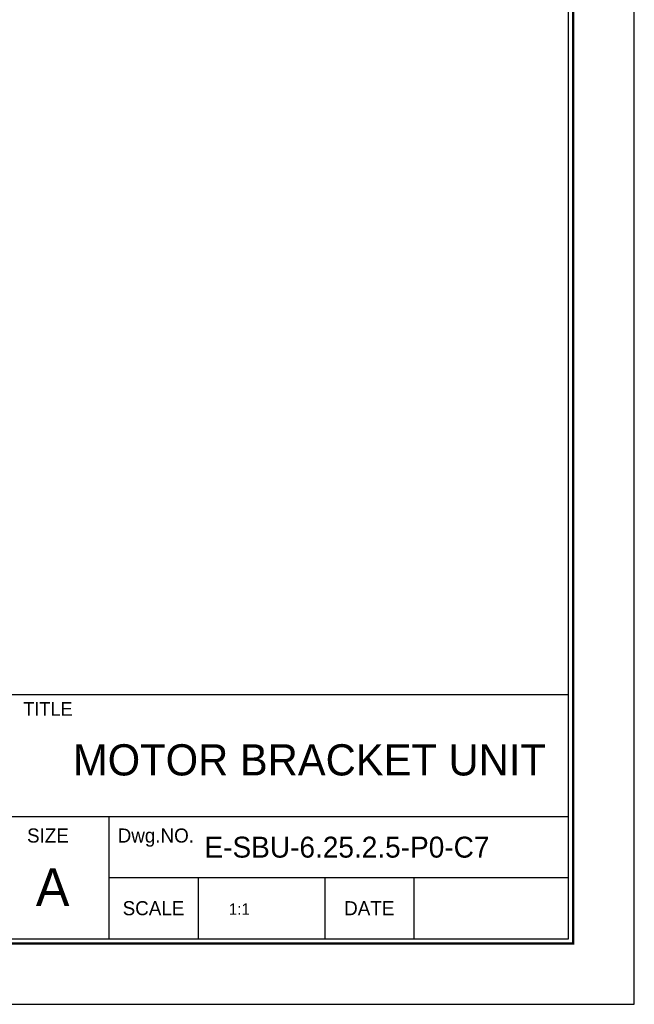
# Model space of a CAD drawing. Header units: inches. Extents: x 13 to 306, y 7 to 213.
# Tile 2 of 3: x 241 to 306, y 7 to 110. Entities that reach past the tile are written whole.
import ezdxf
from ezdxf.enums import TextEntityAlignment as Align

# ---------------------------------------------------------------- set-up
doc = ezdxf.new("R2010")
doc.units = ezdxf.units.IN
doc.header["$MEASUREMENT"] = 0

# ---------------------------------------------------------------- blocks, each defined once
blk = doc.blocks.new('란표제')
for p, q in [((296.9999999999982, 0), (296.9999999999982, 210)), ((290, 33), (160, 33)), ((290, 20), (186, 20)), ((241, 20), (241, 7)), ((290, 13.5), (241, 13.5)), ((250.5, 13.5), (250.5, 7)), ((264, 13.5), (264, 7)), ((273.4999999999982, 13.5), (273.4999999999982, 7)), ((0, 0), (296.9999999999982, 0))]:
    blk.add_line(p, q)
at = {"const_width": 0.25}
blk.add_lwpolyline([(290.5000000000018, 6.5), (290.5000000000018, 203.5), (10, 203.5), (10, 6.5)], close=True, dxfattribs=at)
blk.add_lwpolyline([(290, 7), (290, 203), (10.49999999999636, 203), (10.49999999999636, 7)], close=True)
for s, height, p in [('TITLE', 1.444, (234.5, 31.5)), ('SIZE', 1.5, (234.5, 18)), ('Dwg.NO.', 1.5, (246, 18)), ('A', 4, (235.0000000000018, 12.49999999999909)), ('SCALE', 1.5, (245.7499999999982, 10.25)), ('DATE', 1.5, (268.75, 10.25))]:
    blk.add_text(s, height=height).set_placement(p, align=Align.MIDDLE_CENTER)
at = {"ltscale": 0.5}
for tag, p, height in [('TITLE', (237.1657184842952, 24.40589700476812), 2.5), ('도번', (251.1811757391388, 15.6424327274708), 2.5), ('SCALE', (253.7810780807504, 9.55250166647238), 1.2), ('DATE', (277.0199167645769, 9.511328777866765), 1.2)]:
    blk.add_attdef(tag, p, '', height=height, dxfattribs=at)
for tag, p in [('필렛', (179.25, 10.89999999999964)), ('모따기', (179.25, 8.299999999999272))]:
    blk.add_attdef(tag, text='', height=1.15).set_placement(p, align=Align.MIDDLE_LEFT)

msp = doc.modelspace()

# ---------------------------------------------------------------- block references
at = {"ltscale": 5}
ref = msp.add_blockref('란표제', (13.13628254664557, 6.505481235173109), dxfattribs=dict(at, xscale=0.9848614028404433, yscale=0.9848614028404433, zscale=0.9848614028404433))
ref.add_attrib('TITLE', 'MOTOR BRACKET UNIT', (246.7116447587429, 30.54190719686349), dxfattribs={"ltscale": 0.5, "height": 3.276})
ref.add_attrib('도번', 'E-SBU-6.25.2.5-P0-C7', (260.5149276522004, 21.9111094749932), dxfattribs={"ltscale": 0.5, "height": 2.2})
ref.add_attrib('SCALE', '1:1', (263.075471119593, 15.91337142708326), dxfattribs={"ltscale": 0.5, "height": 1.181833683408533})

doc.saveas('drawing.dxf')
